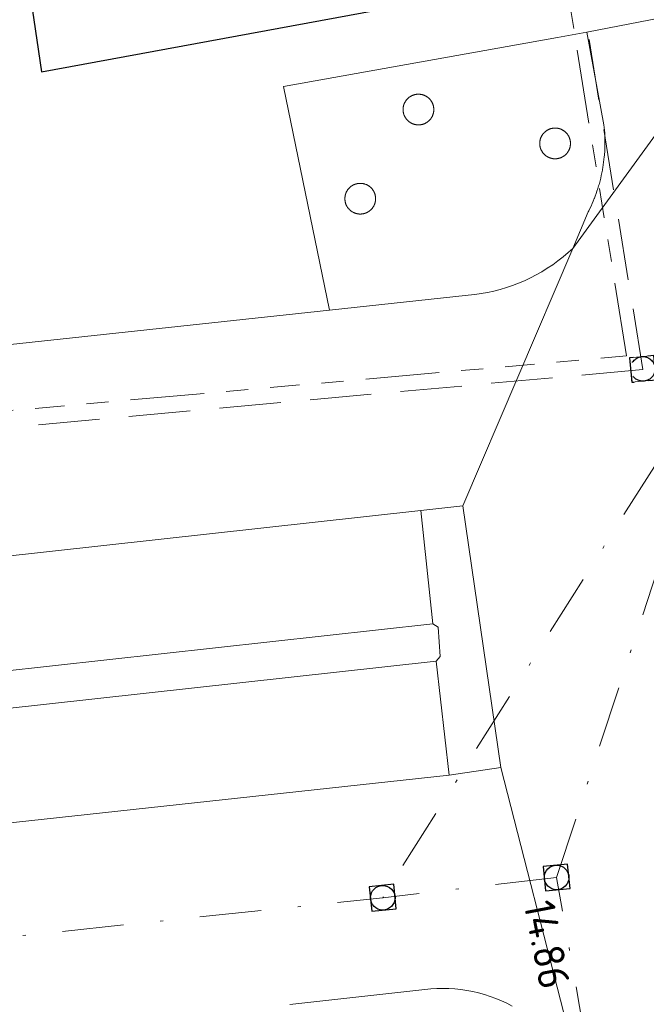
# Model space of a CAD drawing. Header units: metres. Extents: x 174255 to 175175, y 462028 to 462911.
# Tile 20 of 256: x 174394 to 174414, y 462281 to 462313. Entities that reach past the tile are written whole.
import ezdxf

# ---------------------------------------------------------------- set-up
doc = ezdxf.new("R2010")
doc.units = ezdxf.units.M
for name, pattern in [('RI-DRAINAGE', [19.2, 6, -1.8, 1.8, -1.8, 2.4, -1.8, 1.8, -1.8]), ('RI-HWA', [7.4, 5, -2.4]), ('RI-VWA', [11, 5, -3, 0, -3])]:
    doc.linetypes.add(name, pattern=pattern)
for name, color, linetype, lineweight in [('B-WE-OG-BEBOUWING-G', 8, 'Continuous', 30), ('B-WE-OG-TERREIN_GROEN-G', 8, 'Continuous', 20), ('B-WE-OG-WEG_VERHARD_OPEN -G', 8, 'Continuous', 20), ('B-WE-RI-DRAINAGE-G', 8, 'RI-DRAINAGE', 20), ('B-WE-RI-HWA-G', 8, 'RI-HWA', 20), ('B-WE-RI-HWA_RIOOLPUT_INSPECTIEPUT-S', 8, 'RI-HWA', 20), ('B-WE-RI-VWA-G', 8, 'RI-VWA', 20), ('B-WE-RI-VWA-T20', 8, 'Continuous', 20), ('B-WE-RI-VWA_RIOOLPUT_INSPECTIEPUT-S', 8, 'Continuous', 20), ('B-XX-KG-GRENS_PERCEEL-G', 213, 'Continuous', 20)]:
    doc.layers.add(name, color=color, linetype=linetype, lineweight=lineweight)
doc.styles.add('NLCS-ISO-M500-T20', font='NLCS-ISO.ttf', dxfattribs={"height": 1})

# ---------------------------------------------------------------- blocks, each defined once
blk = doc.blocks.new('B-SRI-PUT_VWA-SO')
at = {"flags": 128}
blk.add_lwpolyline([(-2, 2), (2, 2), (2, -2), (-2, -2)], close=True, dxfattribs=at)
at = {"lineweight": -3, "flags": 128}
blk.add_lwpolyline([(2, -2), (2, 2), (-2, 2), (-2, -2)], close=True, dxfattribs=at)
at = {"lineweight": -3}
blk.add_circle((0, 0), 2, dxfattribs=at)

msp = doc.modelspace()

# ---------------------------------------------------------------- linework, layer by layer
at = {"layer": 'B-WE-OG-BEBOUWING-G'}
msp.add_lwpolyline([(174371.595, 462311.083), (174374.36, 462305.151), (174374.431, 462304.857), (174390.369, 462308.934), (174389.377, 462312.81), (174393.886, 462313.769), (174394.289, 462311.038), (174405.67, 462313.135), (174405.592, 462313.556), (174399.093, 462348.951), (174398.961, 462349.668), (174397.777, 462356.118), (174396.272, 462355.842), (174395.471, 462361.324), (174397.648, 462361.568), (174396.812, 462369.028), (174391.176, 462419.314)], dxfattribs=at)
at = {"layer": 'B-WE-OG-TERREIN_GROEN-G'}
for points in [[(174416.127, 462313.119), (174412.047, 462312.332), (174412.6, 462309.313), (174412.609, 462309.226), (174412.617, 462309.139), (174412.623, 462309.052), (174412.627, 462308.964), (174412.63, 462308.877), (174412.631, 462308.827), (174412.631, 462308.789), (174412.632, 462308.702), (174412.63, 462308.614), (174412.627, 462308.527), (174412.623, 462308.439), (174412.616, 462308.344), (174412.616, 462308.34), (174412.614, 462308.322), (174412.609, 462308.265), (174412.6, 462308.178), (174412.589, 462308.091), (174412.577, 462308.004), (174412.563, 462307.918), (174412.553, 462307.857), (174412.547, 462307.832), (174412.531, 462307.746), (174412.513, 462307.66), (174412.493, 462307.575), (174412.472, 462307.49), (174412.449, 462307.406), (174412.443, 462307.382), (174412.438, 462307.368), (174412.425, 462307.322), (174412.399, 462307.238), (174412.372, 462307.155), (174412.344, 462307.072), (174412.314, 462306.99), (174412.287, 462306.92), (174412.282, 462306.908), (174412.249, 462306.827), (174412.215, 462306.747), (174412.179, 462306.667), (174412.142, 462306.587), (174412.104, 462306.509), (174412.087, 462306.476), (174411.581, 462305.289), (174416.361, 462311.849)], [(174406.596, 462310.307), (174406.605, 462310.306), (174406.613, 462310.305), (174406.622, 462310.304), (174406.631, 462310.303), (174406.639, 462310.302), (174406.648, 462310.3), (174406.656, 462310.299), (174406.665, 462310.297), (174406.674, 462310.295), (174406.682, 462310.293), (174406.69, 462310.291), (174406.699, 462310.289), (174406.707, 462310.286), (174406.716, 462310.284), (174406.724, 462310.281), (174406.732, 462310.278), (174406.74, 462310.275), (174406.748, 462310.272), (174406.756, 462310.268), (174406.764, 462310.265), (174406.772, 462310.261), (174406.78, 462310.257), (174406.788, 462310.253), (174406.796, 462310.249), (174406.803, 462310.245), (174406.811, 462310.241), (174406.819, 462310.237), (174406.826, 462310.232), (174406.833, 462310.227), (174406.841, 462310.223), (174406.848, 462310.218), (174406.855, 462310.212), (174406.862, 462310.207), (174406.869, 462310.202), (174406.876, 462310.197), (174406.882, 462310.191), (174406.889, 462310.185), (174406.896, 462310.18), (174406.902, 462310.174), (174406.908, 462310.168), (174406.915, 462310.162), (174406.921, 462310.155), (174406.927, 462310.149), (174406.933, 462310.143), (174406.938, 462310.136), (174406.944, 462310.129), (174406.95, 462310.123), (174406.955, 462310.116), (174406.96, 462310.109), (174406.966, 462310.102), (174406.971, 462310.095), (174406.975, 462310.088), (174406.98, 462310.08), (174406.985, 462310.073), (174406.99, 462310.065), (174406.994, 462310.058), (174406.998, 462310.05), (174407.003, 462310.043), (174407.006, 462310.035), (174407.01, 462310.027), (174407.014, 462310.019), (174407.018, 462310.011), (174407.021, 462310.003), (174407.025, 462309.995), (174407.028, 462309.987), (174407.031, 462309.979), (174407.034, 462309.971), (174407.036, 462309.962), (174407.039, 462309.954), (174407.042, 462309.946), (174407.044, 462309.937), (174407.046, 462309.929), (174407.048, 462309.92), (174407.05, 462309.912), (174407.052, 462309.903), (174407.053, 462309.895), (174407.055, 462309.886), (174407.056, 462309.878), (174407.057, 462309.869), (174407.058, 462309.86), (174407.059, 462309.852), (174407.06, 462309.843), (174407.06, 462309.834), (174407.061, 462309.825), (174407.061, 462309.817), (174407.061, 462309.808), (174407.061, 462309.791), (174407.06, 462309.782), (174407.06, 462309.773), (174407.059, 462309.764), (174407.058, 462309.756), (174407.057, 462309.747), (174407.056, 462309.738), (174407.055, 462309.73), (174407.053, 462309.721), (174407.052, 462309.713), (174407.05, 462309.704), (174407.048, 462309.696), (174407.046, 462309.687), (174407.044, 462309.679), (174407.042, 462309.67), (174407.039, 462309.662), (174407.036, 462309.653), (174407.034, 462309.645), (174407.031, 462309.637), (174407.028, 462309.629), (174407.025, 462309.621), (174407.021, 462309.613), (174407.018, 462309.605), (174407.014, 462309.597), (174407.006, 462309.581), (174407.003, 462309.573), (174406.998, 462309.566), (174406.994, 462309.558), (174406.99, 462309.551), (174406.985, 462309.543), (174406.98, 462309.536), (174406.975, 462309.528), (174406.971, 462309.521), (174406.966, 462309.514), (174406.96, 462309.507), (174406.955, 462309.5), (174406.95, 462309.493), (174406.944, 462309.487), (174406.938, 462309.48), (174406.933, 462309.473), (174406.927, 462309.467), (174406.921, 462309.461), (174406.915, 462309.454), (174406.908, 462309.448), (174406.896, 462309.436), (174406.889, 462309.431), (174406.882, 462309.425), (174406.876, 462309.419), (174406.869, 462309.414), (174406.862, 462309.409), (174406.855, 462309.403), (174406.848, 462309.398), (174406.841, 462309.394), (174406.833, 462309.389), (174406.826, 462309.384), (174406.819, 462309.379), (174406.811, 462309.375), (174406.803, 462309.371), (174406.796, 462309.367), (174406.788, 462309.363), (174406.78, 462309.359), (174406.772, 462309.355), (174406.764, 462309.351), (174406.756, 462309.348), (174406.748, 462309.344), (174406.74, 462309.341), (174406.724, 462309.335), (174406.716, 462309.332), (174406.707, 462309.33), (174406.699, 462309.327), (174406.69, 462309.325), (174406.682, 462309.323), (174406.674, 462309.321), (174406.665, 462309.319), (174406.656, 462309.317), (174406.648, 462309.316), (174406.639, 462309.314), (174406.631, 462309.313), (174406.622, 462309.312), (174406.613, 462309.311), (174406.605, 462309.31), (174406.596, 462309.309), (174406.587, 462309.309), (174406.578, 462309.308), (174406.57, 462309.308), (174406.561, 462309.308), (174406.552, 462309.308), (174406.544, 462309.308), (174406.535, 462309.309), (174406.526, 462309.309), (174406.517, 462309.31), (174406.509, 462309.311), (174406.5, 462309.312), (174406.491, 462309.313), (174406.483, 462309.314), (174406.474, 462309.316), (174406.466, 462309.317), (174406.457, 462309.319), (174406.448, 462309.321), (174406.44, 462309.323), (174406.432, 462309.325), (174406.423, 462309.327), (174406.415, 462309.33), (174406.407, 462309.332), (174406.398, 462309.335), (174406.39, 462309.338), (174406.382, 462309.341), (174406.374, 462309.344), (174406.366, 462309.348), (174406.358, 462309.351), (174406.35, 462309.355), (174406.342, 462309.359), (174406.334, 462309.363), (174406.326, 462309.367), (174406.319, 462309.371), (174406.311, 462309.375), (174406.304, 462309.379), (174406.296, 462309.384), (174406.289, 462309.389), (174406.281, 462309.394), (174406.274, 462309.398), (174406.267, 462309.403), (174406.26, 462309.409), (174406.253, 462309.414), (174406.246, 462309.419), (174406.24, 462309.425), (174406.233, 462309.431), (174406.226, 462309.436), (174406.22, 462309.442), (174406.214, 462309.448), (174406.207, 462309.454), (174406.201, 462309.461), (174406.195, 462309.467), (174406.189, 462309.473), (174406.184, 462309.48), (174406.178, 462309.487), (174406.172, 462309.493), (174406.167, 462309.5), (174406.162, 462309.507), (174406.157, 462309.514), (174406.151, 462309.521), (174406.146, 462309.528), (174406.142, 462309.536), (174406.137, 462309.543), (174406.132, 462309.551), (174406.128, 462309.558), (174406.124, 462309.566), (174406.12, 462309.573), (174406.115, 462309.581), (174406.112, 462309.589), (174406.108, 462309.597), (174406.104, 462309.605), (174406.101, 462309.613), (174406.097, 462309.621), (174406.094, 462309.629), (174406.088, 462309.645), (174406.085, 462309.653), (174406.083, 462309.662), (174406.08, 462309.67), (174406.078, 462309.679), (174406.076, 462309.687), (174406.074, 462309.696), (174406.072, 462309.704), (174406.07, 462309.713), (174406.069, 462309.721), (174406.067, 462309.73), (174406.066, 462309.738), (174406.065, 462309.747), (174406.064, 462309.756), (174406.063, 462309.764), (174406.062, 462309.773), (174406.062, 462309.782), (174406.061, 462309.791), (174406.061, 462309.825), (174406.062, 462309.834), (174406.062, 462309.843), (174406.063, 462309.852), (174406.064, 462309.86), (174406.065, 462309.869), (174406.066, 462309.878), (174406.067, 462309.886), (174406.069, 462309.895), (174406.07, 462309.903), (174406.072, 462309.912), (174406.074, 462309.92), (174406.076, 462309.929), (174406.078, 462309.937), (174406.08, 462309.946), (174406.083, 462309.954), (174406.085, 462309.962), (174406.088, 462309.971), (174406.091, 462309.979), (174406.094, 462309.987), (174406.097, 462309.995), (174406.101, 462310.003), (174406.104, 462310.011), (174406.108, 462310.019), (174406.112, 462310.027), (174406.115, 462310.035), (174406.12, 462310.043), (174406.124, 462310.05), (174406.128, 462310.058), (174406.132, 462310.065), (174406.137, 462310.073), (174406.142, 462310.08), (174406.146, 462310.088), (174406.151, 462310.095), (174406.157, 462310.102), (174406.162, 462310.109), (174406.167, 462310.116), (174406.172, 462310.123), (174406.178, 462310.129), (174406.184, 462310.136), (174406.189, 462310.143), (174406.195, 462310.149), (174406.201, 462310.155), (174406.207, 462310.162), (174406.214, 462310.168), (174406.22, 462310.174), (174406.226, 462310.18), (174406.233, 462310.185), (174406.24, 462310.191), (174406.246, 462310.197), (174406.253, 462310.202), (174406.26, 462310.207), (174406.267, 462310.212), (174406.274, 462310.218), (174406.281, 462310.223), (174406.289, 462310.227), (174406.296, 462310.232), (174406.304, 462310.237), (174406.311, 462310.241), (174406.319, 462310.245), (174406.326, 462310.249), (174406.334, 462310.253), (174406.342, 462310.257), (174406.35, 462310.261), (174406.358, 462310.265), (174406.366, 462310.268), (174406.374, 462310.272), (174406.382, 462310.275), (174406.39, 462310.278), (174406.398, 462310.281), (174406.407, 462310.284), (174406.415, 462310.286), (174406.423, 462310.289), (174406.432, 462310.291), (174406.44, 462310.293), (174406.448, 462310.295), (174406.466, 462310.299), (174406.474, 462310.3), (174406.483, 462310.302), (174406.491, 462310.303), (174406.5, 462310.304), (174406.509, 462310.305), (174406.517, 462310.306), (174406.526, 462310.307), (174406.535, 462310.307), (174406.544, 462310.308), (174406.552, 462310.308), (174406.561, 462310.308), (174406.57, 462310.308), (174406.578, 462310.308), (174406.587, 462310.307), (174406.596, 462310.307)], [(174411.044, 462309.204), (174411.053, 462309.203), (174411.061, 462309.202), (174411.07, 462309.201), (174411.079, 462309.2), (174411.087, 462309.199), (174411.096, 462309.197), (174411.104, 462309.196), (174411.113, 462309.194), (174411.122, 462309.192), (174411.13, 462309.19), (174411.138, 462309.188), (174411.147, 462309.186), (174411.155, 462309.183), (174411.163, 462309.181), (174411.172, 462309.178), (174411.18, 462309.175), (174411.188, 462309.172), (174411.196, 462309.169), (174411.204, 462309.165), (174411.212, 462309.162), (174411.22, 462309.158), (174411.228, 462309.154), (174411.236, 462309.15), (174411.244, 462309.146), (174411.251, 462309.142), (174411.259, 462309.138), (174411.266, 462309.134), (174411.274, 462309.129), (174411.281, 462309.124), (174411.289, 462309.12), (174411.296, 462309.115), (174411.303, 462309.109), (174411.31, 462309.104), (174411.317, 462309.099), (174411.324, 462309.094), (174411.33, 462309.088), (174411.337, 462309.082), (174411.344, 462309.077), (174411.35, 462309.071), (174411.356, 462309.065), (174411.363, 462309.059), (174411.369, 462309.052), (174411.375, 462309.046), (174411.381, 462309.04), (174411.386, 462309.033), (174411.392, 462309.026), (174411.398, 462309.02), (174411.403, 462309.013), (174411.408, 462309.006), (174411.413, 462308.999), (174411.419, 462308.992), (174411.424, 462308.985), (174411.428, 462308.977), (174411.433, 462308.97), (174411.438, 462308.962), (174411.442, 462308.955), (174411.446, 462308.947), (174411.451, 462308.94), (174411.455, 462308.932), (174411.458, 462308.924), (174411.462, 462308.916), (174411.466, 462308.908), (174411.469, 462308.9), (174411.473, 462308.892), (174411.476, 462308.884), (174411.479, 462308.876), (174411.482, 462308.868), (174411.484, 462308.859), (174411.487, 462308.851), (174411.49, 462308.843), (174411.492, 462308.834), (174411.494, 462308.826), (174411.496, 462308.817), (174411.498, 462308.809), (174411.5, 462308.8), (174411.501, 462308.792), (174411.503, 462308.783), (174411.504, 462308.775), (174411.505, 462308.766), (174411.506, 462308.757), (174411.507, 462308.749), (174411.508, 462308.74), (174411.508, 462308.731), (174411.509, 462308.722), (174411.509, 462308.688), (174411.508, 462308.679), (174411.508, 462308.67), (174411.507, 462308.661), (174411.506, 462308.653), (174411.505, 462308.644), (174411.504, 462308.635), (174411.503, 462308.627), (174411.501, 462308.618), (174411.5, 462308.61), (174411.498, 462308.601), (174411.496, 462308.593), (174411.494, 462308.584), (174411.492, 462308.576), (174411.49, 462308.567), (174411.487, 462308.559), (174411.484, 462308.551), (174411.482, 462308.542), (174411.479, 462308.534), (174411.476, 462308.526), (174411.473, 462308.518), (174411.469, 462308.51), (174411.466, 462308.502), (174411.462, 462308.494), (174411.458, 462308.486), (174411.455, 462308.478), (174411.451, 462308.47), (174411.446, 462308.463), (174411.442, 462308.455), (174411.438, 462308.448), (174411.433, 462308.44), (174411.428, 462308.433), (174411.424, 462308.425), (174411.419, 462308.418), (174411.413, 462308.411), (174411.408, 462308.404), (174411.403, 462308.397), (174411.398, 462308.39), (174411.392, 462308.384), (174411.386, 462308.377), (174411.381, 462308.37), (174411.375, 462308.364), (174411.369, 462308.358), (174411.363, 462308.351), (174411.356, 462308.345), (174411.35, 462308.339), (174411.344, 462308.333), (174411.337, 462308.328), (174411.33, 462308.322), (174411.324, 462308.316), (174411.317, 462308.311), (174411.31, 462308.306), (174411.303, 462308.301), (174411.296, 462308.295), (174411.289, 462308.291), (174411.281, 462308.286), (174411.274, 462308.281), (174411.266, 462308.276), (174411.259, 462308.272), (174411.251, 462308.268), (174411.244, 462308.264), (174411.236, 462308.26), (174411.228, 462308.256), (174411.212, 462308.248), (174411.204, 462308.245), (174411.196, 462308.241), (174411.188, 462308.238), (174411.18, 462308.235), (174411.172, 462308.232), (174411.163, 462308.229), (174411.155, 462308.227), (174411.147, 462308.224), (174411.138, 462308.222), (174411.13, 462308.22), (174411.122, 462308.218), (174411.113, 462308.216), (174411.104, 462308.214), (174411.096, 462308.213), (174411.087, 462308.211), (174411.079, 462308.21), (174411.07, 462308.209), (174411.061, 462308.208), (174411.053, 462308.207), (174411.044, 462308.206), (174411.035, 462308.206), (174411.026, 462308.205), (174411.018, 462308.205), (174411.009, 462308.205), (174411, 462308.205), (174410.992, 462308.205), (174410.983, 462308.206), (174410.974, 462308.206), (174410.965, 462308.207), (174410.957, 462308.208), (174410.948, 462308.209), (174410.939, 462308.21), (174410.931, 462308.211), (174410.922, 462308.213), (174410.914, 462308.214), (174410.905, 462308.216), (174410.896, 462308.218), (174410.888, 462308.22), (174410.88, 462308.222), (174410.871, 462308.224), (174410.863, 462308.227), (174410.854, 462308.229), (174410.846, 462308.232), (174410.838, 462308.235), (174410.83, 462308.238), (174410.822, 462308.241), (174410.814, 462308.245), (174410.806, 462308.248), (174410.798, 462308.252), (174410.79, 462308.256), (174410.782, 462308.26), (174410.774, 462308.264), (174410.767, 462308.268), (174410.759, 462308.272), (174410.751, 462308.276), (174410.744, 462308.281), (174410.737, 462308.286), (174410.729, 462308.291), (174410.722, 462308.295), (174410.715, 462308.301), (174410.708, 462308.306), (174410.701, 462308.311), (174410.694, 462308.316), (174410.688, 462308.322), (174410.681, 462308.328), (174410.674, 462308.333), (174410.668, 462308.339), (174410.662, 462308.345), (174410.655, 462308.351), (174410.649, 462308.358), (174410.643, 462308.364), (174410.637, 462308.37), (174410.632, 462308.377), (174410.626, 462308.384), (174410.62, 462308.39), (174410.615, 462308.397), (174410.61, 462308.404), (174410.604, 462308.411), (174410.599, 462308.418), (174410.595, 462308.425), (174410.59, 462308.433), (174410.585, 462308.44), (174410.58, 462308.448), (174410.576, 462308.455), (174410.572, 462308.463), (174410.567, 462308.47), (174410.563, 462308.478), (174410.56, 462308.486), (174410.556, 462308.494), (174410.552, 462308.502), (174410.549, 462308.51), (174410.545, 462308.518), (174410.542, 462308.526), (174410.539, 462308.534), (174410.536, 462308.542), (174410.534, 462308.551), (174410.531, 462308.559), (174410.528, 462308.567), (174410.526, 462308.576), (174410.524, 462308.584), (174410.522, 462308.593), (174410.52, 462308.601), (174410.518, 462308.61), (174410.517, 462308.618), (174410.515, 462308.627), (174410.514, 462308.635), (174410.513, 462308.644), (174410.512, 462308.653), (174410.511, 462308.661), (174410.51, 462308.67), (174410.51, 462308.679), (174410.509, 462308.688), (174410.509, 462308.722), (174410.51, 462308.731), (174410.51, 462308.74), (174410.511, 462308.749), (174410.512, 462308.757), (174410.513, 462308.766), (174410.514, 462308.775), (174410.515, 462308.783), (174410.517, 462308.792), (174410.518, 462308.8), (174410.52, 462308.809), (174410.522, 462308.817), (174410.524, 462308.826), (174410.526, 462308.834), (174410.528, 462308.843), (174410.534, 462308.859), (174410.536, 462308.868), (174410.539, 462308.876), (174410.542, 462308.884), (174410.545, 462308.892), (174410.549, 462308.9), (174410.552, 462308.908), (174410.556, 462308.916), (174410.56, 462308.924), (174410.563, 462308.932), (174410.567, 462308.94), (174410.572, 462308.947), (174410.576, 462308.955), (174410.58, 462308.962), (174410.585, 462308.97), (174410.59, 462308.977), (174410.595, 462308.985), (174410.599, 462308.992), (174410.604, 462308.999), (174410.61, 462309.006), (174410.615, 462309.013), (174410.62, 462309.02), (174410.626, 462309.026), (174410.632, 462309.033), (174410.637, 462309.04), (174410.643, 462309.046), (174410.649, 462309.052), (174410.655, 462309.059), (174410.662, 462309.065), (174410.668, 462309.071), (174410.674, 462309.077), (174410.681, 462309.082), (174410.688, 462309.088), (174410.694, 462309.094), (174410.701, 462309.099), (174410.708, 462309.104), (174410.715, 462309.109), (174410.722, 462309.115), (174410.729, 462309.12), (174410.737, 462309.124), (174410.744, 462309.129), (174410.751, 462309.134), (174410.759, 462309.138), (174410.767, 462309.142), (174410.774, 462309.146), (174410.782, 462309.15), (174410.79, 462309.154), (174410.798, 462309.158), (174410.806, 462309.162), (174410.814, 462309.165), (174410.822, 462309.169), (174410.83, 462309.172), (174410.838, 462309.175), (174410.846, 462309.178), (174410.854, 462309.181), (174410.863, 462309.183), (174410.871, 462309.186), (174410.88, 462309.188), (174410.888, 462309.19), (174410.896, 462309.192), (174410.905, 462309.194), (174410.914, 462309.196), (174410.922, 462309.197), (174410.931, 462309.199), (174410.939, 462309.2), (174410.948, 462309.201), (174410.957, 462309.202), (174410.965, 462309.203), (174410.974, 462309.204), (174410.983, 462309.204), (174410.992, 462309.205), (174411, 462309.205), (174411.009, 462309.205), (174411.018, 462309.205), (174411.026, 462309.205), (174411.035, 462309.204), (174411.044, 462309.204)], [(174404.702, 462307.405), (174404.693, 462307.405), (174404.684, 462307.406), (174404.676, 462307.406), (174404.667, 462307.406), (174404.658, 462307.406), (174404.65, 462307.406), (174404.641, 462307.405), (174404.632, 462307.405), (174404.623, 462307.404), (174404.615, 462307.403), (174404.606, 462307.402), (174404.597, 462307.401), (174404.589, 462307.4), (174404.58, 462307.398), (174404.572, 462307.397), (174404.563, 462307.395), (174404.554, 462307.393), (174404.546, 462307.391), (174404.538, 462307.389), (174404.529, 462307.387), (174404.521, 462307.384), (174404.512, 462307.381), (174404.504, 462307.379), (174404.496, 462307.376), (174404.488, 462307.373), (174404.48, 462307.37), (174404.472, 462307.366), (174404.464, 462307.363), (174404.456, 462307.359), (174404.448, 462307.355), (174404.44, 462307.352), (174404.432, 462307.348), (174404.425, 462307.343), (174404.417, 462307.339), (174404.409, 462307.335), (174404.402, 462307.33), (174404.395, 462307.325), (174404.387, 462307.321), (174404.38, 462307.316), (174404.373, 462307.31), (174404.366, 462307.305), (174404.359, 462307.3), (174404.352, 462307.295), (174404.346, 462307.289), (174404.339, 462307.283), (174404.332, 462307.278), (174404.326, 462307.272), (174404.32, 462307.266), (174404.313, 462307.26), (174404.307, 462307.253), (174404.301, 462307.247), (174404.295, 462307.241), (174404.29, 462307.234), (174404.284, 462307.227), (174404.278, 462307.221), (174404.273, 462307.214), (174404.268, 462307.207), (174404.262, 462307.2), (174404.257, 462307.193), (174404.253, 462307.186), (174404.248, 462307.178), (174404.243, 462307.171), (174404.238, 462307.163), (174404.234, 462307.156), (174404.23, 462307.148), (174404.225, 462307.141), (174404.222, 462307.133), (174404.218, 462307.125), (174404.214, 462307.117), (174404.21, 462307.109), (174404.207, 462307.101), (174404.203, 462307.093), (174404.2, 462307.085), (174404.197, 462307.077), (174404.194, 462307.069), (174404.192, 462307.06), (174404.189, 462307.052), (174404.186, 462307.044), (174404.184, 462307.035), (174404.18, 462307.019), (174404.178, 462307.01), (174404.176, 462307.001), (174404.175, 462306.993), (174404.173, 462306.984), (174404.172, 462306.976), (174404.171, 462306.967), (174404.17, 462306.958), (174404.169, 462306.95), (174404.168, 462306.941), (174404.168, 462306.932), (174404.167, 462306.923), (174404.167, 462306.889), (174404.168, 462306.88), (174404.168, 462306.871), (174404.169, 462306.862), (174404.17, 462306.854), (174404.171, 462306.845), (174404.172, 462306.836), (174404.173, 462306.828), (174404.175, 462306.819), (174404.176, 462306.811), (174404.178, 462306.802), (174404.18, 462306.793), (174404.182, 462306.785), (174404.184, 462306.777), (174404.186, 462306.768), (174404.189, 462306.76), (174404.192, 462306.751), (174404.194, 462306.743), (174404.197, 462306.735), (174404.2, 462306.727), (174404.203, 462306.719), (174404.207, 462306.711), (174404.21, 462306.703), (174404.214, 462306.695), (174404.218, 462306.687), (174404.222, 462306.679), (174404.225, 462306.671), (174404.23, 462306.664), (174404.234, 462306.656), (174404.238, 462306.648), (174404.248, 462306.634), (174404.253, 462306.626), (174404.257, 462306.619), (174404.262, 462306.612), (174404.268, 462306.605), (174404.273, 462306.598), (174404.278, 462306.591), (174404.284, 462306.585), (174404.29, 462306.578), (174404.295, 462306.571), (174404.301, 462306.565), (174404.307, 462306.559), (174404.313, 462306.552), (174404.32, 462306.546), (174404.326, 462306.54), (174404.332, 462306.534), (174404.339, 462306.529), (174404.346, 462306.523), (174404.352, 462306.517), (174404.359, 462306.512), (174404.366, 462306.507), (174404.373, 462306.501), (174404.38, 462306.496), (174404.387, 462306.492), (174404.395, 462306.487), (174404.402, 462306.482), (174404.409, 462306.477), (174404.425, 462306.469), (174404.432, 462306.464), (174404.44, 462306.46), (174404.448, 462306.457), (174404.456, 462306.453), (174404.464, 462306.449), (174404.472, 462306.446), (174404.48, 462306.442), (174404.488, 462306.439), (174404.496, 462306.436), (174404.504, 462306.433), (174404.512, 462306.431), (174404.521, 462306.428), (174404.529, 462306.425), (174404.538, 462306.423), (174404.546, 462306.421), (174404.554, 462306.419), (174404.563, 462306.417), (174404.572, 462306.415), (174404.58, 462306.414), (174404.589, 462306.412), (174404.597, 462306.411), (174404.606, 462306.41), (174404.615, 462306.409), (174404.623, 462306.408), (174404.632, 462306.407), (174404.641, 462306.407), (174404.65, 462306.406), (174404.658, 462306.406), (174404.676, 462306.406), (174404.684, 462306.406), (174404.693, 462306.407), (174404.702, 462306.407), (174404.711, 462306.408), (174404.719, 462306.409), (174404.728, 462306.41), (174404.737, 462306.411), (174404.745, 462306.412), (174404.754, 462306.414), (174404.762, 462306.415), (174404.771, 462306.417), (174404.78, 462306.419), (174404.788, 462306.421), (174404.796, 462306.423), (174404.805, 462306.425), (174404.813, 462306.428), (174404.821, 462306.431), (174404.83, 462306.433), (174404.838, 462306.436), (174404.846, 462306.439), (174404.854, 462306.442), (174404.862, 462306.446), (174404.87, 462306.449), (174404.878, 462306.453), (174404.886, 462306.457), (174404.894, 462306.46), (174404.902, 462306.464), (174404.909, 462306.469), (174404.917, 462306.473), (174404.924, 462306.477), (174404.932, 462306.482), (174404.939, 462306.487), (174404.947, 462306.492), (174404.954, 462306.496), (174404.961, 462306.501), (174404.968, 462306.507), (174404.975, 462306.512), (174404.982, 462306.517), (174404.988, 462306.523), (174404.995, 462306.529), (174405.002, 462306.534), (174405.008, 462306.54), (174405.014, 462306.546), (174405.021, 462306.552), (174405.027, 462306.559), (174405.033, 462306.565), (174405.039, 462306.571), (174405.044, 462306.578), (174405.05, 462306.585), (174405.056, 462306.591), (174405.061, 462306.598), (174405.066, 462306.605), (174405.071, 462306.612), (174405.077, 462306.619), (174405.082, 462306.626), (174405.086, 462306.634), (174405.091, 462306.641), (174405.096, 462306.648), (174405.1, 462306.656), (174405.104, 462306.664), (174405.109, 462306.671), (174405.113, 462306.679), (174405.116, 462306.687), (174405.12, 462306.695), (174405.124, 462306.703), (174405.127, 462306.711), (174405.131, 462306.719), (174405.134, 462306.727), (174405.137, 462306.735), (174405.14, 462306.743), (174405.142, 462306.751), (174405.145, 462306.76), (174405.148, 462306.768), (174405.15, 462306.777), (174405.152, 462306.785), (174405.154, 462306.793), (174405.158, 462306.811), (174405.159, 462306.819), (174405.161, 462306.828), (174405.162, 462306.836), (174405.163, 462306.845), (174405.164, 462306.854), (174405.165, 462306.862), (174405.166, 462306.871), (174405.166, 462306.88), (174405.167, 462306.889), (174405.167, 462306.923), (174405.166, 462306.932), (174405.166, 462306.941), (174405.165, 462306.95), (174405.164, 462306.958), (174405.163, 462306.967), (174405.162, 462306.976), (174405.161, 462306.984), (174405.159, 462306.993), (174405.158, 462307.001), (174405.156, 462307.01), (174405.154, 462307.019), (174405.152, 462307.027), (174405.15, 462307.035), (174405.148, 462307.044), (174405.145, 462307.052), (174405.142, 462307.06), (174405.14, 462307.069), (174405.137, 462307.077), (174405.134, 462307.085), (174405.131, 462307.093), (174405.127, 462307.101), (174405.124, 462307.109), (174405.12, 462307.117), (174405.116, 462307.125), (174405.113, 462307.133), (174405.109, 462307.141), (174405.104, 462307.148), (174405.1, 462307.156), (174405.096, 462307.163), (174405.091, 462307.171), (174405.086, 462307.178), (174405.082, 462307.186), (174405.077, 462307.193), (174405.071, 462307.2), (174405.066, 462307.207), (174405.061, 462307.214), (174405.056, 462307.221), (174405.05, 462307.227), (174405.044, 462307.234), (174405.039, 462307.241), (174405.033, 462307.247), (174405.027, 462307.253), (174405.021, 462307.26), (174405.014, 462307.266), (174405.008, 462307.272), (174405.002, 462307.278), (174404.995, 462307.283), (174404.988, 462307.289), (174404.982, 462307.295), (174404.975, 462307.3), (174404.968, 462307.305), (174404.961, 462307.31), (174404.954, 462307.316), (174404.947, 462307.321), (174404.939, 462307.325), (174404.932, 462307.33), (174404.924, 462307.335), (174404.917, 462307.339), (174404.909, 462307.343), (174404.902, 462307.348), (174404.894, 462307.352), (174404.886, 462307.355), (174404.878, 462307.359), (174404.87, 462307.363), (174404.862, 462307.366), (174404.854, 462307.37), (174404.846, 462307.373), (174404.83, 462307.379), (174404.821, 462307.381), (174404.813, 462307.384), (174404.805, 462307.387), (174404.796, 462307.389), (174404.788, 462307.391), (174404.78, 462307.393), (174404.771, 462307.395), (174404.762, 462307.397), (174404.754, 462307.398), (174404.745, 462307.4), (174404.737, 462307.401), (174404.728, 462307.402), (174404.719, 462307.403), (174404.711, 462307.404), (174404.702, 462307.405)], [(174409.617, 462280.623), (174409.442, 462280.713), (174409.263, 462280.795), (174409.081, 462280.869), (174408.897, 462280.937), (174408.709, 462280.996), (174408.52, 462281.048), (174408.329, 462281.092), (174408.135, 462281.129), (174407.941, 462281.157), (174407.746, 462281.178), (174407.55, 462281.19), (174407.353, 462281.195), (174407.157, 462281.192), (174406.96, 462281.18), (174406.765, 462281.161), (174402.372, 462280.676)]]:
    msp.add_lwpolyline(points, dxfattribs=at)
at = {"layer": 'B-WE-OG-WEG_VERHARD_OPEN -G'}
for p, q in [((174391.683, 462301.985), (174403.671, 462303.281)), ((174408.011, 462296.91), (174406.643, 462296.754)), ((174409.243, 462288.384), (174408.011, 462296.91)), ((174406.643, 462296.754), (174381.526, 462293.977)), ((174406.643, 462296.754), (174407.027, 462293.062)), ((174381.926, 462290.299), (174407.027, 462293.062)), ((174407.141, 462291.847), (174382.058, 462289.084)), ((174407.141, 462291.847), (174407.561, 462288.141)), ((174407.561, 462288.141), (174409.243, 462288.384)), ((174411.99, 462277.657), (174409.243, 462288.384)), ((174382.458, 462285.406), (174407.561, 462288.141))]:
    msp.add_line(p, q, dxfattribs=at)
for points in [[(174412.047, 462312.332), (174411.092, 462312.156), (174402.166, 462310.555), (174403.671, 462303.281)], [(174408.011, 462296.91), (174411.581, 462305.289), (174411.429, 462305.149), (174411.268, 462305.012), (174411.102, 462304.881), (174410.931, 462304.757), (174410.756, 462304.639), (174410.576, 462304.528), (174410.393, 462304.424), (174410.205, 462304.327), (174410.014, 462304.237), (174409.82, 462304.155), (174409.623, 462304.08), (174409.422, 462304.012), (174409.22, 462303.952), (174409.016, 462303.9), (174408.809, 462303.855), (174408.601, 462303.819), (174408.392, 462303.79), (174408.182, 462303.769), (174403.671, 462303.281)], [(174407.027, 462293.062), (174407.205, 462292.959), (174407.272, 462292.007), (174407.141, 462291.847)]]:
    msp.add_lwpolyline(points, dxfattribs=at)
at = {"layer": 'B-WE-RI-DRAINAGE-G', "ltscale": 0.4}
msp.add_lwpolyline([(174389.544, 462299.677), (174413.337, 462301.785), (174403.341, 462363.665)], dxfattribs=at)
at = {"layer": 'B-WE-RI-HWA-G', "ltscale": 0.4}
for q in [(174402.998, 462367.838), (174365.717, 462296.943)]:
    msp.add_line((174413.868, 462301.347), q, dxfattribs=at)
at = {"layer": 'B-WE-RI-VWA-G', "ltscale": 0.4}
for p, q in [((174416.713, 462302.12), (174405.399, 462284.147)), ((174411.059, 462284.808), (174416.63, 462301.819)), ((174411.059, 462284.808), (174405.399, 462284.147)), ((174419.894, 462234.974), (174411.059, 462284.808)), ((174363.647, 462279.766), (174405.399, 462284.147))]:
    msp.add_line(p, q, dxfattribs=at)
at = {"layer": 'B-XX-KG-GRENS_PERCEEL-G', "flags": 128}
msp.add_lwpolyline([(174340.173, 462380.737), (174348.235, 462368.969), (174356.257, 462357.22), (174359.656, 462359.561), (174363.921, 462353.291), (174365.813, 462349.049), (174367.344, 462343.227), (174360.082, 462342.101), (174362.381, 462326.487), (174364.436, 462312.513), (174363.311, 462312.403), (174364.664, 462300.846), (174375.341, 462303.578), (174374.964, 462304.993), (174390.369, 462308.934), (174389.377, 462312.81), (174393.886, 462313.769), (174394.289, 462311.038), (174405.67, 462313.135), (174405.598, 462313.526), (174411.462, 462314.609), (174408.298, 462331.77), (174405.106, 462349.073)], dxfattribs=at)

# ---------------------------------------------------------------- block references
at = {"layer": 'B-WE-RI-HWA_RIOOLPUT_INSPECTIEPUT-S', "xscale": 0.1999999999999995, "yscale": 0.1999999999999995, "zscale": 0.1999999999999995, "rotation": 5.739328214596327}
msp.add_blockref('B-SRI-PUT_VWA-SO', (174413.865, 462301.366), dxfattribs=at)
at = {"layer": 'B-WE-RI-VWA_RIOOLPUT_INSPECTIEPUT-S', "xscale": 0.1999999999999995, "yscale": 0.1999999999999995, "zscale": 0.1999999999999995, "rotation": 5.739328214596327}
for p in [(174411.059, 462284.808), (174405.399, 462284.147)]:
    msp.add_blockref('B-SRI-PUT_VWA-SO', p, dxfattribs=at)

# ---------------------------------------------------------------- texts
at = {"layer": 'B-WE-RI-VWA-T20', "style": 'NLCS-ISO-M500-T20'}
msp.add_text('14.86', height=1, rotation=280.8956, dxfattribs=at).set_placement((174409.98, 462283.948))

doc.saveas('drawing.dxf')
